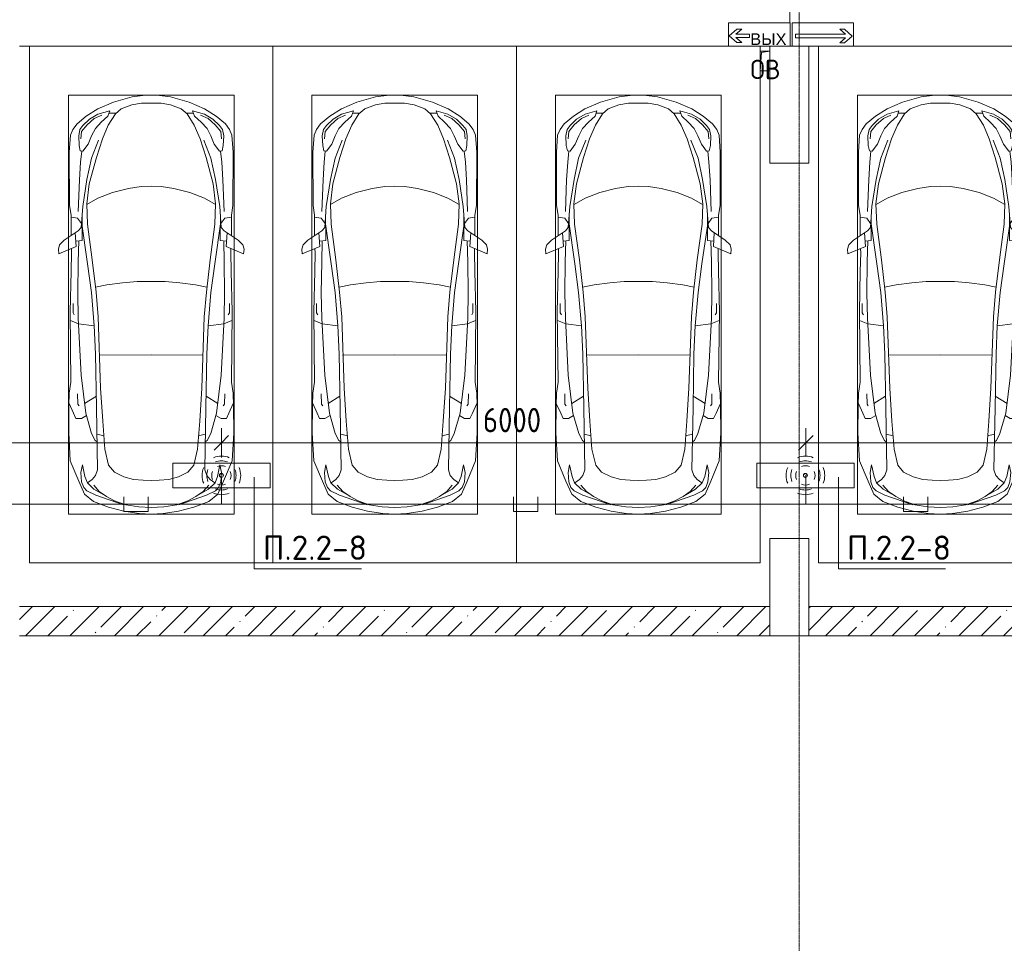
# Model space of a CAD drawing. Header units: millimetres. Extents: x -32229 to 288056, y -13689 to 125138.
# Tile 54 of 92: x 35435 to 45541, y 43745 to 53223. Entities that reach past the tile are written whole.
import ezdxf

# ---------------------------------------------------------------- set-up
doc = ezdxf.new("R2010")
doc.units = ezdxf.units.MM
doc.linetypes.add('ADSK_Линия сетки', pattern=[25, 20, -2.5, 0, -2.5])
for name, color, linetype, lineweight in [('A-ANNO-DIMS', 7, 'Continuous', 9), ('A-ANNO-DIMS-200', 7, 'Continuous', 9), ('A-ANNO-NOTE', 7, 'Continuous', 18), ('A-DETL-GENF', 7, 'Continuous', 18), ('A-DETL-THIN', 7, 'Continuous', 9), ('A-FLOR', 7, 'Continuous', 18), ('A-WALL', 7, 'Continuous', 18), ('A-WALL-PATT', 7, 'Continuous', 40), ('C-PRKG', 7, 'Continuous', 18), ('G-ANNO-TEXT', 7, 'Continuous', 9), ('M-EQPM', 7, 'Continuous', 18), ('S-COLS', 7, 'Continuous', 18), ('S-GRID', 7, 'Continuous', 9)]:
    doc.layers.add(name, color=color, linetype=linetype, lineweight=lineweight)
doc.layers.add('A-DETL', color=7, linetype='Continuous', lineweight=9, true_color=0x00a600)
doc.styles.add('Arial', font='arial.ttf', dxfattribs={"height": 120})
doc.styles.add('GOST Common', font='GOST_Common.ttf', dxfattribs={"height": 200})
doc.styles.add('GOST Common_3', font='GOST_Common.ttf', dxfattribs={"width": 0.9, "height": 250})
doc.styles.add('ISOCPEUR', font='isocpeur.ttf', dxfattribs={"height": 250})
doc.dimstyles.new('ГОСТ_2_5_мм2', dxfattribs={"dimscale": 304.8, "dimtxt": 251.428749, "dimasz": 0.492126, "dimexe": 0.492126, "dimexo": 0.656168, "dimgap": 0.098425, "dimtad": 1, "dimdec": 0, "dimdsep": 46, "dimtxsty": 'GOST Common_3', "dimblk1": 'OBLIQUE', "dimblk2": 'OBLIQUE', "dimsah": 1, "dimcen": 0.09, "dimazin": 2, "dimtfac": 1, "dimtdec": 4, "dimtix": 1, "dimtmove": 0, "dimatfit": 3, "dimfxl": 1, "dimtvp": 1, "dimtolj": 1, "dimtzin": 0, "dimarcsym": 2})
pattern_1 = [(45, (0, 0), (-228.0985, 228.0985), []), (45, (228.1, 0), (-228.0985, 228.0985), [403.225, -80.645, 6.706, -73.939])]

# ---------------------------------------------------------------- blocks, each defined once
blk = doc.blocks.new('АР_Машиноместо - 5300x2500_С-V39--02 ЭО')
at = {"layer": 'A-DETL-GENF', "color": 253, "lineweight": 13, "true_color": 0xaaaaaa}
for p, q in [((1165, -503), (1053, -518)), ((1250, -500), (1165, -503)), ((1250, -500), (1335, -503)), ((1335, -503), (1447, -518)), ((862, -572), (702, -640)), ((1053, -518), (862, -572)), ((1051, -599), (941, -642)), ((1149, -583), (1051, -599)), ((1250, -582), (1149, -583)), ((1250, -582), (1351, -583)), ((1351, -583), (1449, -599)), ((1447, -518), (1638, -572)), ((1449, -599), (1559, -642)), ((1638, -572), (1798, -640)), ((702, -640), (584, -715)), ((704, -696), (616, -746)), ((825, -661), (704, -696)), ((805, -716), (825, -661)), ((882, -692), (809, -809)), ((888, -686), (815, -687)), ((941, -642), (882, -692)), ((1559, -642), (1618, -692)), ((1612, -686), (1685, -687)), ((1618, -692), (1691, -809)), ((1695, -716), (1675, -661)), ((1675, -661), (1796, -696)), ((1796, -696), (1884, -746)), ((1798, -640), (1916, -715)), ((489, -796), (446, -853)), ((584, -715), (489, -796)), ((616, -746), (550, -812)), ((677, -844), (738, -778)), ((738, -778), (805, -716)), ((1762, -778), (1695, -716)), ((1823, -844), (1762, -778)), ((1884, -746), (1950, -812)), ((1916, -715), (2011, -796)), ((2011, -796), (2054, -853)), ((446, -853), (421, -911)), ((519, -852), (506, -920)), ((550, -812), (519, -852)), ((639, -920), (677, -844)), ((809, -809), (749, -950)), ((1691, -809), (1751, -950)), ((1861, -920), (1823, -844)), ((1950, -812), (1981, -852)), ((1981, -852), (1994, -920)), ((2054, -853), (2079, -911)), ((421, -911), (409, -1087)), ((506, -920), (510, -1019)), ((549, -1076), (603, -1005)), ((603, -1005), (639, -920)), ((749, -950), (687, -1141)), ((1751, -950), (1813, -1141)), ((1897, -1005), (1861, -920)), ((1951, -1076), (1897, -1005)), ((1994, -920), (1990, -1019)), ((2079, -911), (2091, -1087)), ((409, -1087), (411, -1634)), ((510, -1019), (522, -1074)), ((522, -1074), (549, -1076)), ((1978, -1074), (1951, -1076)), ((1990, -1019), (1978, -1074)), ((2091, -1087), (2089, -1634)), ((687, -1141), (615, -1410)), ((1813, -1141), (1885, -1410)), ((615, -1410), (589, -1616)), ((1885, -1410), (1911, -1616)), ((704, -1557), (853, -1499)), ((853, -1499), (1017, -1460)), ((1017, -1460), (1147, -1439)), ((1147, -1439), (1250, -1434)), ((1353, -1439), (1250, -1434)), ((1483, -1460), (1353, -1439)), ((1647, -1499), (1483, -1460)), ((1796, -1557), (1647, -1499)), ((589, -1616), (596, -1825)), ((590, -1624), (704, -1557)), ((1910, -1624), (1796, -1557)), ((1911, -1616), (1904, -1825)), ((411, -1634), (427, -1731)), ((547, -1643), (531, -1858)), ((1953, -1643), (1969, -1858)), ((2089, -1634), (2073, -1731)), ((427, -1731), (427, -1943)), ((495, -1765), (427, -1753)), ((534, -1817), (495, -1765)), ((597, -2231), (535, -1798)), ((541, -1994), (540, -1733)), ((1903, -2231), (1965, -1798)), ((1959, -1994), (1960, -1733)), ((1966, -1817), (2005, -1765)), ((2005, -1765), (2073, -1753)), ((2073, -1731), (2073, -1943)), ((501, -1894), (358, -1990)), ((480, -2053), (471, -1914)), ((531, -1858), (501, -1894)), ((596, -1825), (645, -2192)), ((1904, -1825), (1855, -2192)), ((1969, -1858), (1999, -1894)), ((1999, -1894), (2142, -1990)), ((2020, -2053), (2029, -1914)), ((358, -1990), (309, -2036)), ((541, -1994), (476, -1998)), ((506, -1996), (500, -2210)), ((1959, -1994), (2024, -1998)), ((1994, -1996), (2000, -2210)), ((2142, -1990), (2191, -2036)), ((309, -2036), (297, -2080)), ((297, -2080), (301, -2131)), ((301, -2131), (480, -2053)), ((428, -2308), (432, -2120)), ((432, -2120), (431, -2074)), ((2199, -2131), (2020, -2053)), ((2068, -2120), (2069, -2074)), ((2072, -2308), (2068, -2120)), ((2191, -2036), (2203, -2080)), ((2203, -2080), (2199, -2131)), ((500, -2210), (496, -2532)), ((645, -2192), (684, -2522)), ((1855, -2192), (1816, -2522)), ((2000, -2210), (2004, -2532)), ((418, -2723), (428, -2308)), ((637, -2526), (597, -2231)), ((1863, -2526), (1903, -2231)), ((2082, -2723), (2072, -2308)), ((684, -2522), (705, -2775)), ((1816, -2522), (1795, -2775)), ((496, -2532), (501, -2790)), ((637, -2526), (666, -2867)), ((1863, -2526), (1834, -2867)), ((2004, -2532), (1999, -2790)), ((426, -3447), (418, -2723)), ((448, -2639), (448, -2734)), ((2052, -2639), (2052, -2734)), ((2074, -3447), (2082, -2723)), ((505, -2847), (421, -2813)), ((448, -2734), (460, -2756)), ((501, -2790), (531, -3375)), ((705, -2775), (731, -3508)), ((1795, -2775), (1769, -3508)), ((1999, -2790), (1969, -3375)), ((1995, -2847), (2079, -2813)), ((2052, -2734), (2040, -2756)), ((666, -2867), (505, -2847)), ((666, -2865), (679, -3159)), ((1834, -2865), (1821, -3159)), ((1834, -2867), (1995, -2847)), ((679, -3159), (689, -3706)), ((1821, -3159), (1811, -3706)), ((531, -3375), (579, -3763)), ((1969, -3375), (1921, -3763)), ((409, -3560), (426, -3447)), ((731, -3508), (752, -3846)), ((1769, -3508), (1748, -3846)), ((2091, -3560), (2074, -3447)), ((406, -3688), (409, -3560)), ((495, -3566), (497, -3672)), ((687, -3589), (566, -3664)), ((1813, -3589), (1934, -3664)), ((2005, -3566), (2003, -3672)), ((2094, -3688), (2091, -3560)), ((403, -3968), (406, -3688)), ((408, -3667), (453, -3766)), ((497, -3672), (510, -3691)), ((689, -3706), (700, -4345)), ((1811, -3706), (1800, -4345)), ((2003, -3672), (1990, -3691)), ((2092, -3667), (2047, -3766)), ((2097, -3968), (2094, -3688)), ((453, -3766), (478, -3819)), ((478, -3819), (533, -3818)), ((533, -3818), (586, -3790)), ((579, -3763), (639, -3975)), ((1921, -3763), (1861, -3975)), ((1967, -3818), (1914, -3790)), ((2022, -3819), (1967, -3818)), ((2047, -3766), (2022, -3819)), ((752, -3846), (774, -4133)), ((1748, -3846), (1726, -4133)), ((420, -4254), (403, -3968)), ((639, -3975), (675, -4045)), ((1861, -3975), (1825, -4045)), ((2080, -4254), (2097, -3968)), ((675, -4045), (695, -4058)), ((774, -4133), (812, -4299)), ((1726, -4133), (1688, -4299)), ((1825, -4045), (1805, -4058)), ((507, -4463), (420, -4254)), ((544, -4295), (528, -4375)), ((569, -4413), (544, -4295)), ((812, -4299), (873, -4370)), ((1688, -4299), (1627, -4370)), ((1931, -4413), (1956, -4295)), ((1956, -4295), (1972, -4375)), ((1993, -4463), (2080, -4254)), ((528, -4375), (536, -4471)), ((595, -4479), (569, -4413)), ((645, -4445), (597, -4481)), ((680, -4406), (645, -4445)), ((700, -4345), (680, -4406)), ((873, -4370), (970, -4419)), ((970, -4419), (1070, -4447)), ((1530, -4419), (1430, -4447)), ((1627, -4370), (1530, -4419)), ((1800, -4345), (1820, -4406)), ((1820, -4406), (1855, -4445)), ((1855, -4445), (1903, -4481)), ((1905, -4479), (1931, -4413)), ((1972, -4375), (1964, -4471)), ((566, -4595), (507, -4463)), ((536, -4471), (558, -4526)), ((558, -4526), (591, -4560)), ((662, -4543), (595, -4479)), ((717, -4569), (660, -4505)), ((788, -4618), (662, -4543)), ((1070, -4447), (1167, -4453)), ((1167, -4453), (1250, -4454)), ((1333, -4453), (1250, -4454)), ((1430, -4447), (1333, -4453)), ((1712, -4618), (1838, -4543)), ((1783, -4569), (1840, -4505)), ((1838, -4543), (1905, -4479)), ((1942, -4526), (1909, -4560)), ((1934, -4595), (1993, -4463)), ((1964, -4471), (1942, -4526)), ((659, -4670), (566, -4595)), ((591, -4560), (681, -4606)), ((681, -4606), (967, -4704)), ((791, -4620), (717, -4569)), ((874, -4665), (791, -4620)), ((1819, -4606), (1533, -4704)), ((1626, -4665), (1709, -4620)), ((1709, -4620), (1783, -4569)), ((1909, -4560), (1819, -4606)), ((1841, -4670), (1934, -4595)), ((813, -4729), (659, -4670)), ((970, -4772), (813, -4729)), ((988, -4707), (874, -4665)), ((1122, -4726), (988, -4707)), ((1250, -4732), (1122, -4726)), ((1250, -4732), (1378, -4726)), ((1378, -4726), (1512, -4707)), ((1512, -4707), (1626, -4665)), ((1530, -4772), (1687, -4729)), ((1687, -4729), (1841, -4670)), ((1126, -4794), (970, -4772)), ((1250, -4800), (1126, -4794)), ((1250, -4800), (1374, -4794)), ((1374, -4794), (1530, -4772))]:
    blk.add_line(p, q, dxfattribs=at)
at = {"layer": 'A-DETL-GENF', "color": 254, "lineweight": 13, "true_color": 0xd4d4d4}
for p, q in [((592, -805), (535, -874)), ((665, -740), (592, -805)), ((743, -708), (665, -740)), ((1757, -708), (1835, -740)), ((1835, -740), (1908, -805)), ((1908, -805), (1965, -874)), ((535, -874), (528, -949)), ((1965, -874), (1972, -949)), ((710, -963), (637, -1146)), ((1790, -963), (1863, -1146)), ((537, -1076), (525, -1189)), ((1963, -1076), (1975, -1189)), ((525, -1189), (514, -1369)), ((637, -1146), (590, -1368)), ((1863, -1146), (1910, -1368)), ((1975, -1189), (1986, -1369)), ((514, -1369), (502, -1696)), ((590, -1368), (547, -1643)), ((1910, -1368), (1953, -1643)), ((1986, -1369), (1998, -1696)), ((956, -2427), (1105, -2414)), ((1105, -2414), (1250, -2413)), ((1395, -2414), (1250, -2413)), ((1544, -2427), (1395, -2414)), ((678, -2473), (795, -2446)), ((795, -2446), (956, -2427)), ((1705, -2446), (1544, -2427)), ((1822, -2473), (1705, -2446)), ((715, -3168), (1250, -3167)), ((1785, -3168), (1250, -3167)), ((695, -3980), (765, -3997)), ((1805, -3980), (1735, -3997))]:
    blk.add_line(p, q, dxfattribs=at)
at = {"layer": 'C-PRKG', "color": 253, "lineweight": 13, "true_color": 0xaaaaaa}
for p, q in [((2500, 0), (0, 0)), ((0, 0), (0, -5300)), ((2500, 0), (2500, -5300)), ((400, -500), (400, -4800)), ((400, -500), (2100, -500)), ((2100, -500), (2100, -4800)), ((400, -4800), (2100, -4800)), ((2500, -5300), (0, -5300))]:
    blk.add_line(p, q, dxfattribs=at)
blk = doc.blocks.new('АР_Машиноместо - 5300x2500_С-V40--02 ЭО')
at = {"layer": 'A-DETL-GENF', "color": 253, "lineweight": 13, "true_color": 0xaaaaaa}
for p, q in [((970, 4772), (813, 4729)), ((1126, 4794), (970, 4772)), ((1250, 4800), (1126, 4794)), ((1250, 4800), (1374, 4794)), ((1374, 4794), (1530, 4772)), ((1530, 4772), (1687, 4729)), ((659, 4670), (566, 4595)), ((813, 4729), (659, 4670)), ((681, 4606), (967, 4704)), ((874, 4665), (791, 4620)), ((988, 4707), (874, 4665)), ((1122, 4726), (988, 4707)), ((1250, 4732), (1122, 4726)), ((1250, 4732), (1378, 4726)), ((1378, 4726), (1512, 4707)), ((1512, 4707), (1626, 4665)), ((1819, 4606), (1533, 4704)), ((1626, 4665), (1709, 4620)), ((1687, 4729), (1841, 4670)), ((1841, 4670), (1934, 4595)), ((566, 4595), (507, 4463)), ((558, 4526), (591, 4560)), ((591, 4560), (681, 4606)), ((717, 4569), (660, 4505)), ((788, 4618), (662, 4543)), ((791, 4620), (717, 4569)), ((1709, 4620), (1783, 4569)), ((1712, 4618), (1838, 4543)), ((1783, 4569), (1840, 4505)), ((1909, 4560), (1819, 4606)), ((1942, 4526), (1909, 4560)), ((1934, 4595), (1993, 4463)), ((507, 4463), (420, 4254)), ((528, 4375), (536, 4471)), ((536, 4471), (558, 4526)), ((595, 4479), (569, 4413)), ((662, 4543), (595, 4479)), ((645, 4445), (597, 4481)), ((970, 4419), (1070, 4447)), ((1070, 4447), (1167, 4453)), ((1167, 4453), (1250, 4454)), ((1333, 4453), (1250, 4454)), ((1430, 4447), (1333, 4453)), ((1530, 4419), (1430, 4447)), ((1838, 4543), (1905, 4479)), ((1855, 4445), (1903, 4481)), ((1905, 4479), (1931, 4413)), ((1964, 4471), (1942, 4526)), ((1972, 4375), (1964, 4471)), ((1993, 4463), (2080, 4254)), ((544, 4295), (528, 4375)), ((569, 4413), (544, 4295)), ((680, 4406), (645, 4445)), ((700, 4345), (680, 4406)), ((689, 3706), (700, 4345)), ((812, 4299), (873, 4370)), ((873, 4370), (970, 4419)), ((1627, 4370), (1530, 4419)), ((1688, 4299), (1627, 4370)), ((1800, 4345), (1820, 4406)), ((1811, 3706), (1800, 4345)), ((1820, 4406), (1855, 4445)), ((1931, 4413), (1956, 4295)), ((1956, 4295), (1972, 4375)), ((420, 4254), (403, 3968)), ((774, 4133), (812, 4299)), ((1726, 4133), (1688, 4299)), ((2080, 4254), (2097, 3968)), ((639, 3975), (675, 4045)), ((675, 4045), (695, 4058)), ((752, 3846), (774, 4133)), ((1748, 3846), (1726, 4133)), ((1825, 4045), (1805, 4058)), ((1861, 3975), (1825, 4045)), ((403, 3968), (406, 3688)), ((579, 3763), (639, 3975)), ((1921, 3763), (1861, 3975)), ((2097, 3968), (2094, 3688)), ((731, 3508), (752, 3846)), ((1769, 3508), (1748, 3846)), ((408, 3667), (453, 3766)), ((453, 3766), (478, 3819)), ((478, 3819), (533, 3818)), ((531, 3375), (579, 3763)), ((533, 3818), (586, 3790)), ((1967, 3818), (1914, 3790)), ((1969, 3375), (1921, 3763)), ((2022, 3819), (1967, 3818)), ((2047, 3766), (2022, 3819)), ((2092, 3667), (2047, 3766)), ((406, 3688), (409, 3560)), ((495, 3566), (497, 3672)), ((497, 3672), (510, 3691)), ((687, 3589), (566, 3664)), ((679, 3159), (689, 3706)), ((1821, 3159), (1811, 3706)), ((1813, 3589), (1934, 3664)), ((2003, 3672), (1990, 3691)), ((2005, 3566), (2003, 3672)), ((2094, 3688), (2091, 3560)), ((409, 3560), (426, 3447)), ((2091, 3560), (2074, 3447)), ((426, 3447), (418, 2723)), ((705, 2775), (731, 3508)), ((1795, 2775), (1769, 3508)), ((2074, 3447), (2082, 2723)), ((501, 2790), (531, 3375)), ((1999, 2790), (1969, 3375)), ((666, 2865), (679, 3159)), ((1834, 2865), (1821, 3159)), ((505, 2847), (421, 2813)), ((666, 2867), (505, 2847)), ((637, 2526), (666, 2867)), ((1834, 2867), (1995, 2847)), ((1863, 2526), (1834, 2867)), ((1995, 2847), (2079, 2813)), ((448, 2734), (460, 2756)), ((448, 2639), (448, 2734)), ((496, 2532), (501, 2790)), ((684, 2522), (705, 2775)), ((1816, 2522), (1795, 2775)), ((2004, 2532), (1999, 2790)), ((2052, 2734), (2040, 2756)), ((2052, 2639), (2052, 2734)), ((418, 2723), (428, 2308)), ((2082, 2723), (2072, 2308)), ((500, 2210), (496, 2532)), ((637, 2526), (597, 2231)), ((1863, 2526), (1903, 2231)), ((2000, 2210), (2004, 2532)), ((645, 2192), (684, 2522)), ((1855, 2192), (1816, 2522)), ((428, 2308), (432, 2120)), ((597, 2231), (535, 1798)), ((1903, 2231), (1965, 1798)), ((2072, 2308), (2068, 2120)), ((297, 2080), (301, 2131)), ((301, 2131), (480, 2053)), ((506, 1996), (500, 2210)), ((596, 1825), (645, 2192)), ((1904, 1825), (1855, 2192)), ((1994, 1996), (2000, 2210)), ((2199, 2131), (2020, 2053)), ((2203, 2080), (2199, 2131)), ((309, 2036), (297, 2080)), ((358, 1990), (309, 2036)), ((432, 2120), (431, 2074)), ((480, 2053), (471, 1914)), ((2020, 2053), (2029, 1914)), ((2068, 2120), (2069, 2074)), ((2142, 1990), (2191, 2036)), ((2191, 2036), (2203, 2080)), ((501, 1894), (358, 1990)), ((427, 1731), (427, 1943)), ((541, 1994), (476, 1998)), ((541, 1994), (540, 1733)), ((1959, 1994), (2024, 1998)), ((1959, 1994), (1960, 1733)), ((1999, 1894), (2142, 1990)), ((2073, 1731), (2073, 1943)), ((531, 1858), (501, 1894)), ((547, 1643), (531, 1858)), ((589, 1616), (596, 1825)), ((1911, 1616), (1904, 1825)), ((1953, 1643), (1969, 1858)), ((1969, 1858), (1999, 1894)), ((411, 1634), (427, 1731)), ((495, 1765), (427, 1753)), ((534, 1817), (495, 1765)), ((1966, 1817), (2005, 1765)), ((2005, 1765), (2073, 1753)), ((2089, 1634), (2073, 1731)), ((409, 1087), (411, 1634)), ((590, 1624), (704, 1557)), ((1910, 1624), (1796, 1557)), ((2091, 1087), (2089, 1634)), ((615, 1410), (589, 1616)), ((704, 1557), (853, 1499)), ((1796, 1557), (1647, 1499)), ((1885, 1410), (1911, 1616)), ((853, 1499), (1017, 1460)), ((1017, 1460), (1147, 1439)), ((1147, 1439), (1250, 1434)), ((1353, 1439), (1250, 1434)), ((1483, 1460), (1353, 1439)), ((1647, 1499), (1483, 1460)), ((687, 1141), (615, 1410)), ((1813, 1141), (1885, 1410)), ((749, 950), (687, 1141)), ((1751, 950), (1813, 1141)), ((421, 911), (409, 1087)), ((506, 920), (510, 1019)), ((510, 1019), (522, 1074)), ((522, 1074), (549, 1076)), ((549, 1076), (603, 1005)), ((1951, 1076), (1897, 1005)), ((1978, 1074), (1951, 1076)), ((1990, 1019), (1978, 1074)), ((1994, 920), (1990, 1019)), ((2079, 911), (2091, 1087)), ((446, 853), (421, 911)), ((519, 852), (506, 920)), ((603, 1005), (639, 920)), ((639, 920), (677, 844)), ((809, 809), (749, 950)), ((1691, 809), (1751, 950)), ((1861, 920), (1823, 844)), ((1897, 1005), (1861, 920)), ((1981, 852), (1994, 920)), ((2054, 853), (2079, 911)), ((489, 796), (446, 853)), ((550, 812), (519, 852)), ((616, 746), (550, 812)), ((677, 844), (738, 778)), ((882, 692), (809, 809)), ((1618, 692), (1691, 809)), ((1823, 844), (1762, 778)), ((1884, 746), (1950, 812)), ((1950, 812), (1981, 852)), ((2011, 796), (2054, 853)), ((584, 715), (489, 796)), ((702, 640), (584, 715)), ((704, 696), (616, 746)), ((738, 778), (805, 716)), ((805, 716), (825, 661)), ((1695, 716), (1675, 661)), ((1762, 778), (1695, 716)), ((1796, 696), (1884, 746)), ((1798, 640), (1916, 715)), ((1916, 715), (2011, 796)), ((862, 572), (702, 640)), ((825, 661), (704, 696)), ((888, 686), (815, 687)), ((941, 642), (882, 692)), ((1051, 599), (941, 642)), ((1449, 599), (1559, 642)), ((1559, 642), (1618, 692)), ((1612, 686), (1685, 687)), ((1638, 572), (1798, 640)), ((1675, 661), (1796, 696)), ((1053, 518), (862, 572)), ((1149, 583), (1051, 599)), ((1165, 503), (1053, 518)), ((1250, 582), (1149, 583)), ((1250, 582), (1351, 583)), ((1335, 503), (1447, 518)), ((1351, 583), (1449, 599)), ((1447, 518), (1638, 572)), ((1250, 500), (1165, 503)), ((1250, 500), (1335, 503))]:
    blk.add_line(p, q, dxfattribs=at)
at = {"layer": 'A-DETL-GENF', "color": 254, "lineweight": 13, "true_color": 0xd4d4d4}
for p, q in [((695, 3980), (765, 3997)), ((1805, 3980), (1735, 3997)), ((715, 3168), (1250, 3167)), ((1785, 3168), (1250, 3167)), ((678, 2473), (795, 2446)), ((795, 2446), (956, 2427)), ((956, 2427), (1105, 2414)), ((1544, 2427), (1395, 2414)), ((1705, 2446), (1544, 2427)), ((1822, 2473), (1705, 2446)), ((1105, 2414), (1250, 2413)), ((1395, 2414), (1250, 2413)), ((514, 1369), (502, 1696)), ((590, 1368), (547, 1643)), ((1910, 1368), (1953, 1643)), ((1986, 1369), (1998, 1696)), ((525, 1189), (514, 1369)), ((637, 1146), (590, 1368)), ((1863, 1146), (1910, 1368)), ((1975, 1189), (1986, 1369)), ((537, 1076), (525, 1189)), ((710, 963), (637, 1146)), ((1790, 963), (1863, 1146)), ((1963, 1076), (1975, 1189)), ((535, 874), (528, 949)), ((1965, 874), (1972, 949)), ((592, 805), (535, 874)), ((1908, 805), (1965, 874)), ((665, 740), (592, 805)), ((743, 708), (665, 740)), ((1757, 708), (1835, 740)), ((1835, 740), (1908, 805))]:
    blk.add_line(p, q, dxfattribs=at)
at = {"layer": 'C-PRKG', "color": 253, "lineweight": 13, "true_color": 0xaaaaaa}
for p, q in [((2500, 5300), (0, 5300)), ((0, 0), (0, 5300)), ((2500, 0), (2500, 5300)), ((400, 4800), (2100, 4800)), ((400, 500), (400, 4800)), ((2100, 500), (2100, 4800)), ((400, 500), (2100, 500)), ((2500, 0), (0, 0))]:
    blk.add_line(p, q, dxfattribs=at)
blk = doc.blocks.new('АР_Машиноместо - 5300x2500_С-V69--02 ЭО')
at = {"layer": 'A-DETL-GENF', "color": 253, "lineweight": 13, "true_color": 0xaaaaaa}
for p, q in [((970, 4772), (813, 4729)), ((1126, 4794), (970, 4772)), ((1250, 4800), (1126, 4794)), ((1250, 4800), (1374, 4794)), ((1374, 4794), (1530, 4772)), ((1530, 4772), (1687, 4729)), ((659, 4670), (566, 4595)), ((813, 4729), (659, 4670)), ((681, 4606), (967, 4704)), ((874, 4665), (791, 4620)), ((988, 4707), (874, 4665)), ((1122, 4726), (988, 4707)), ((1250, 4732), (1122, 4726)), ((1250, 4732), (1378, 4726)), ((1378, 4726), (1512, 4707)), ((1512, 4707), (1626, 4665)), ((1819, 4606), (1533, 4704)), ((1626, 4665), (1709, 4620)), ((1687, 4729), (1841, 4670)), ((1841, 4670), (1934, 4595)), ((566, 4595), (507, 4463)), ((558, 4526), (591, 4560)), ((591, 4560), (681, 4606)), ((717, 4569), (660, 4505)), ((788, 4618), (662, 4543)), ((791, 4620), (717, 4569)), ((1709, 4620), (1783, 4569)), ((1712, 4618), (1838, 4543)), ((1783, 4569), (1840, 4505)), ((1909, 4560), (1819, 4606)), ((1942, 4526), (1909, 4560)), ((1934, 4595), (1993, 4463)), ((507, 4463), (420, 4254)), ((528, 4375), (536, 4471)), ((536, 4471), (558, 4526)), ((595, 4479), (569, 4413)), ((662, 4543), (595, 4479)), ((645, 4445), (597, 4481)), ((970, 4419), (1070, 4447)), ((1070, 4447), (1167, 4453)), ((1167, 4453), (1250, 4454)), ((1333, 4453), (1250, 4454)), ((1430, 4447), (1333, 4453)), ((1530, 4419), (1430, 4447)), ((1838, 4543), (1905, 4479)), ((1855, 4445), (1903, 4481)), ((1905, 4479), (1931, 4413)), ((1964, 4471), (1942, 4526)), ((1972, 4375), (1964, 4471)), ((1993, 4463), (2080, 4254)), ((544, 4295), (528, 4375)), ((569, 4413), (544, 4295)), ((680, 4406), (645, 4445)), ((700, 4345), (680, 4406)), ((689, 3706), (700, 4345)), ((812, 4299), (873, 4370)), ((873, 4370), (970, 4419)), ((1627, 4370), (1530, 4419)), ((1688, 4299), (1627, 4370)), ((1800, 4345), (1820, 4406)), ((1811, 3706), (1800, 4345)), ((1820, 4406), (1855, 4445)), ((1931, 4413), (1956, 4295)), ((1956, 4295), (1972, 4375)), ((420, 4254), (403, 3968)), ((774, 4133), (812, 4299)), ((1726, 4133), (1688, 4299)), ((2080, 4254), (2097, 3968)), ((639, 3975), (675, 4045)), ((675, 4045), (695, 4058)), ((752, 3846), (774, 4133)), ((1748, 3846), (1726, 4133)), ((1825, 4045), (1805, 4058)), ((1861, 3975), (1825, 4045)), ((403, 3968), (406, 3688)), ((579, 3763), (639, 3975)), ((1921, 3763), (1861, 3975)), ((2097, 3968), (2094, 3688)), ((731, 3508), (752, 3846)), ((1769, 3508), (1748, 3846)), ((408, 3667), (453, 3766)), ((453, 3766), (478, 3819)), ((478, 3819), (533, 3818)), ((531, 3375), (579, 3763)), ((533, 3818), (586, 3790)), ((1967, 3818), (1914, 3790)), ((1969, 3375), (1921, 3763)), ((2022, 3819), (1967, 3818)), ((2047, 3766), (2022, 3819)), ((2092, 3667), (2047, 3766)), ((406, 3688), (409, 3560)), ((495, 3566), (497, 3672)), ((497, 3672), (510, 3691)), ((687, 3589), (566, 3664)), ((679, 3159), (689, 3706)), ((1821, 3159), (1811, 3706)), ((1813, 3589), (1934, 3664)), ((2003, 3672), (1990, 3691)), ((2005, 3566), (2003, 3672)), ((2094, 3688), (2091, 3560)), ((409, 3560), (426, 3447)), ((2091, 3560), (2074, 3447)), ((426, 3447), (418, 2723)), ((705, 2775), (731, 3508)), ((1795, 2775), (1769, 3508)), ((2074, 3447), (2082, 2723)), ((501, 2790), (531, 3375)), ((1999, 2790), (1969, 3375)), ((666, 2865), (679, 3159)), ((1834, 2865), (1821, 3159)), ((505, 2847), (421, 2813)), ((666, 2867), (505, 2847)), ((637, 2526), (666, 2867)), ((1834, 2867), (1995, 2847)), ((1863, 2526), (1834, 2867)), ((1995, 2847), (2079, 2813)), ((448, 2734), (460, 2756)), ((448, 2639), (448, 2734)), ((496, 2532), (501, 2790)), ((684, 2522), (705, 2775)), ((1816, 2522), (1795, 2775)), ((2004, 2532), (1999, 2790)), ((2052, 2734), (2040, 2756)), ((2052, 2639), (2052, 2734)), ((418, 2723), (428, 2308)), ((2082, 2723), (2072, 2308)), ((500, 2210), (496, 2532)), ((637, 2526), (597, 2231)), ((1863, 2526), (1903, 2231)), ((2000, 2210), (2004, 2532)), ((645, 2192), (684, 2522)), ((1855, 2192), (1816, 2522)), ((428, 2308), (432, 2120)), ((597, 2231), (535, 1798)), ((1903, 2231), (1965, 1798)), ((2072, 2308), (2068, 2120)), ((297, 2080), (301, 2131)), ((301, 2131), (480, 2053)), ((506, 1996), (500, 2210)), ((596, 1825), (645, 2192)), ((1904, 1825), (1855, 2192)), ((1994, 1996), (2000, 2210)), ((2199, 2131), (2020, 2053)), ((2203, 2080), (2199, 2131)), ((309, 2036), (297, 2080)), ((358, 1990), (309, 2036)), ((432, 2120), (431, 2074)), ((480, 2053), (471, 1914)), ((2020, 2053), (2029, 1914)), ((2068, 2120), (2069, 2074)), ((2142, 1990), (2191, 2036)), ((2191, 2036), (2203, 2080)), ((501, 1894), (358, 1990)), ((427, 1731), (427, 1943)), ((541, 1994), (476, 1998)), ((541, 1994), (540, 1733)), ((1959, 1994), (2024, 1998)), ((1959, 1994), (1960, 1733)), ((1999, 1894), (2142, 1990)), ((2073, 1731), (2073, 1943)), ((531, 1858), (501, 1894)), ((547, 1643), (531, 1858)), ((589, 1616), (596, 1825)), ((1911, 1616), (1904, 1825)), ((1953, 1643), (1969, 1858)), ((1969, 1858), (1999, 1894)), ((411, 1634), (427, 1731)), ((495, 1765), (427, 1753)), ((534, 1817), (495, 1765)), ((1966, 1817), (2005, 1765)), ((2005, 1765), (2073, 1753)), ((2089, 1634), (2073, 1731)), ((409, 1087), (411, 1634)), ((590, 1624), (704, 1557)), ((1910, 1624), (1796, 1557)), ((2091, 1087), (2089, 1634)), ((615, 1410), (589, 1616)), ((704, 1557), (853, 1499)), ((1796, 1557), (1647, 1499)), ((1885, 1410), (1911, 1616)), ((853, 1499), (1017, 1460)), ((1017, 1460), (1147, 1439)), ((1147, 1439), (1250, 1434)), ((1353, 1439), (1250, 1434)), ((1483, 1460), (1353, 1439)), ((1647, 1499), (1483, 1460)), ((687, 1141), (615, 1410)), ((1813, 1141), (1885, 1410)), ((749, 950), (687, 1141)), ((1751, 950), (1813, 1141)), ((421, 911), (409, 1087)), ((506, 920), (510, 1019)), ((510, 1019), (522, 1074)), ((522, 1074), (549, 1076)), ((549, 1076), (603, 1005)), ((1951, 1076), (1897, 1005)), ((1978, 1074), (1951, 1076)), ((1990, 1019), (1978, 1074)), ((1994, 920), (1990, 1019)), ((2079, 911), (2091, 1087)), ((446, 853), (421, 911)), ((519, 852), (506, 920)), ((603, 1005), (639, 920)), ((639, 920), (677, 844)), ((809, 809), (749, 950)), ((1691, 809), (1751, 950)), ((1861, 920), (1823, 844)), ((1897, 1005), (1861, 920)), ((1981, 852), (1994, 920)), ((2054, 853), (2079, 911)), ((489, 796), (446, 853)), ((550, 812), (519, 852)), ((616, 746), (550, 812)), ((677, 844), (738, 778)), ((882, 692), (809, 809)), ((1618, 692), (1691, 809)), ((1823, 844), (1762, 778)), ((1884, 746), (1950, 812)), ((1950, 812), (1981, 852)), ((2011, 796), (2054, 853)), ((584, 715), (489, 796)), ((702, 640), (584, 715)), ((704, 696), (616, 746)), ((738, 778), (805, 716)), ((805, 716), (825, 661)), ((1695, 716), (1675, 661)), ((1762, 778), (1695, 716)), ((1796, 696), (1884, 746)), ((1798, 640), (1916, 715)), ((1916, 715), (2011, 796)), ((862, 572), (702, 640)), ((825, 661), (704, 696)), ((888, 686), (815, 687)), ((941, 642), (882, 692)), ((1051, 599), (941, 642)), ((1449, 599), (1559, 642)), ((1559, 642), (1618, 692)), ((1612, 686), (1685, 687)), ((1638, 572), (1798, 640)), ((1675, 661), (1796, 696)), ((1053, 518), (862, 572)), ((1149, 583), (1051, 599)), ((1165, 503), (1053, 518)), ((1250, 582), (1149, 583)), ((1250, 582), (1351, 583)), ((1335, 503), (1447, 518)), ((1351, 583), (1449, 599)), ((1447, 518), (1638, 572)), ((1250, 500), (1165, 503)), ((1250, 500), (1335, 503))]:
    blk.add_line(p, q, dxfattribs=at)
at = {"layer": 'A-DETL-GENF', "color": 254, "lineweight": 13, "true_color": 0xd4d4d4}
for p, q in [((695, 3980), (765, 3997)), ((1805, 3980), (1735, 3997)), ((715, 3168), (1250, 3167)), ((1785, 3168), (1250, 3167)), ((678, 2473), (795, 2446)), ((795, 2446), (956, 2427)), ((956, 2427), (1105, 2414)), ((1544, 2427), (1395, 2414)), ((1705, 2446), (1544, 2427)), ((1822, 2473), (1705, 2446)), ((1105, 2414), (1250, 2413)), ((1395, 2414), (1250, 2413)), ((514, 1369), (502, 1696)), ((590, 1368), (547, 1643)), ((1910, 1368), (1953, 1643)), ((1986, 1369), (1998, 1696)), ((525, 1189), (514, 1369)), ((637, 1146), (590, 1368)), ((1863, 1146), (1910, 1368)), ((1975, 1189), (1986, 1369)), ((537, 1076), (525, 1189)), ((710, 963), (637, 1146)), ((1790, 963), (1863, 1146)), ((1963, 1076), (1975, 1189)), ((535, 874), (528, 949)), ((1965, 874), (1972, 949)), ((592, 805), (535, 874)), ((1908, 805), (1965, 874)), ((665, 740), (592, 805)), ((743, 708), (665, 740)), ((1757, 708), (1835, 740)), ((1835, 740), (1908, 805))]:
    blk.add_line(p, q, dxfattribs=at)
at = {"layer": 'C-PRKG', "color": 253, "lineweight": 13, "true_color": 0xaaaaaa}
for p, q in [((2500, 5300), (0, 5300)), ((0, 250), (0, 5300)), ((2500, 0), (2500, 5300)), ((400, 4800), (2100, 4800)), ((400, 500), (400, 4800)), ((2100, 500), (2100, 4800)), ((400, 500), (2100, 500)), ((0, 0), (0, 50)), ((2500, 0), (0, 0))]:
    blk.add_line(p, q, dxfattribs=at)
blk = doc.blocks.new('АР_Канал вертикальный прямоугольный - ОВ-4138197--02 ЭО')
at = {"layer": 'M-EQPM', "lineweight": 13, "true_color": 0xe2e2e2}
blk.add_hatch(color=254, dxfattribs=at).paths.add_polyline_path([(-50, -100), (-35, 85), (50, 100), (-50, 100)])
at = {"layer": 'M-EQPM', "color": 253, "lineweight": 13, "true_color": 0xaaaaaa}
for p, q in [((50, 100), (-50, 100)), ((-50, 100), (-50, -100)), ((50, 100), (-50, 100)), ((-50, 100), (-50, -100)), ((-50, -100), (-50, 100)), ((-50, 100), (50, 100)), ((-50, -100), (-35, 85)), ((-50, -100), (-35, 85)), ((-35, 85), (50, 100)), ((-35, 85), (50, 100)), ((50, -100), (50, 100)), ((50, 100), (50, -100)), ((-50, -100), (50, -100)), ((50, -100), (-50, -100))]:
    blk.add_line(p, q, dxfattribs=at)
blk = doc.blocks.new('Наметкина 10_РД_АР_П_rvt-1--02 ЭО')
at = {"layer": 'A-WALL-PATT', "lineweight": 5, "true_color": 0xaaaaaa}
h = blk.add_hatch(dxfattribs=at)
h.set_pattern_fill('FP_3', color=253, style=0, pattern_type=2)
h.set_pattern_definition(pattern_1)
h.paths.add_polyline_path([(35435, 46900), (43135, 46900), (43135, 47200), (35435, 47200)])
h = blk.add_hatch(dxfattribs=at)
h.set_pattern_fill('FP_3', color=253, style=0, pattern_type=2)
h.set_pattern_definition(pattern_1)
h.paths.add_polyline_path([(43535, 46900), (51405, 46900), (51405, 47200), (43535, 47200)])
at = {"layer": 'A-FLOR', "color": 253, "lineweight": 13, "true_color": 0xaaaaaa}
for p, q in [((43135, 52950), (35435, 52950)), ((43135, 52950), (35435, 52950)), ((46785, 52950), (43535, 52950)), ((46785, 52950), (43535, 52950))]:
    blk.add_line(p, q, dxfattribs=at)
at = {"layer": 'A-WALL', "color": 253, "lineweight": 13, "true_color": 0xaaaaaa}
for p, q in [((43135, 47200), (35435, 47200)), ((43135, 46900), (43135, 47200)), ((51405, 47200), (43535, 47200)), ((43535, 47200), (43535, 46900)), ((35435, 46900), (43135, 46900)), ((43535, 46900), (51405, 46900))]:
    blk.add_line(p, q, dxfattribs=at)
at = {"layer": 'S-COLS', "color": 253, "lineweight": 15, "true_color": 0xaaaaaa}
for p, q in [((43535, 52950), (43135, 52950)), ((43135, 52950), (43135, 52900)), ((43535, 51750), (43535, 52950)), ((43135, 52700), (43135, 51750)), ((43135, 51750), (43535, 51750)), ((43535, 47900), (43135, 47900)), ((43135, 47900), (43135, 46900)), ((43535, 46900), (43535, 47900)), ((43135, 46900), (43535, 46900))]:
    blk.add_line(p, q, dxfattribs=at)
at = {"layer": 'C-PRKG', "color": 253, "lineweight": 13, "true_color": 0xaaaaaa}
for p in [(35535, 52950), (43635, 52950)]:
    blk.add_blockref('АР_Машиноместо - 5300x2500_С-V39--02 ЭО', p, dxfattribs=at)
at = {"layer": 'C-PRKG', "color": 253, "lineweight": 13, "true_color": 0xaaaaaa, "rotation": 180}
for name, p in [('АР_Машиноместо - 5300x2500_С-V40--02 ЭО', (40535, 52950)), ('АР_Машиноместо - 5300x2500_С-V69--02 ЭО', (43035, 52950))]:
    blk.add_blockref(name, p, dxfattribs=at)
at = {"layer": 'M-EQPM', "color": 253, "lineweight": 13, "true_color": 0xaaaaaa}
blk.add_blockref('АР_Канал вертикальный прямоугольный - ОВ-4138197--02 ЭО', (43085, 52800), dxfattribs=at)
at = {"layer": 'A-ANNO-NOTE', "color": 253, "lineweight": 5, "true_color": 0xaaaaaa, "insert": (43088, 52713), "char_height": 200, "width": 344, "attachment_point": 5, "line_spacing_factor": 1.022766, "style": 'GOST Common'}
blk.add_mtext('\\pt2540,5080,7620,10160,12700,15240,17780,20320,22860,25400,27940,30480,33020,35560,38100,40640,43180,45720,48260,50800,53340,55880,58420,60960,63500,66040,68580,71120,73660,76200,78740,81280;ОВ', dxfattribs=at)
blk = doc.blocks.new('DIMBLOCK107--02 ЭО')
at = {"layer": 'A-ANNO-DIMS-200'}
for p, q in [((31505, 48751), (31505, 49032)), ((37505, 48731), (37505, 49032)), ((31505, 48882), (31580, 48957)), ((37505, 48882), (37580, 48957)), ((31505, 48882), (31430, 48807)), ((31505, 48882), (37505, 48882)), ((31505, 48882), (31505, 48751)), ((37505, 48882), (37430, 48807)), ((37505, 48882), (37505, 48731))]:
    blk.add_line(p, q, dxfattribs=at)
at = {"layer": 'A-ANNO-DIMS-200', "color": 0, "insert": (34190, 49239), "char_height": 250, "width": 756.84, "attachment_point": 1, "line_spacing_factor": 1.022761, "style": 'GOST Common_3'}
blk.add_mtext('6000', dxfattribs=at)
blk = doc.blocks.new('_Oblique')
at = {"color": 0, "linetype": 'ByBlock', "lineweight": -2}
blk.add_line((-0.5, -0.5), (0.5, 0.5), dxfattribs=at)
blk = doc.blocks.new('DIMBLOCK108--02 ЭО')
at = {"layer": 'A-ANNO-DIMS-200'}
for p, q in [((37505, 48731), (37505, 49032)), ((43505, 48751), (43505, 49032)), ((37505, 48882), (37580, 48957)), ((43505, 48882), (43580, 48957)), ((37505, 48882), (37430, 48807)), ((37505, 48882), (43505, 48882)), ((37505, 48882), (37505, 48731)), ((43505, 48882), (43430, 48807)), ((43505, 48882), (43505, 48751))]:
    blk.add_line(p, q, dxfattribs=at)
at = {"layer": 'A-ANNO-DIMS-200', "color": 0, "insert": (40190, 49239), "char_height": 250, "width": 756.84, "attachment_point": 1, "line_spacing_factor": 1.022761, "style": 'GOST Common_3'}
blk.add_mtext('6000', dxfattribs=at)
blk = doc.blocks.new('DIMBLOCK109--02 ЭО')
at = {"layer": 'A-ANNO-DIMS-200'}
for p, q in [((43505, 48751), (43505, 49032)), ((49505, 48747), (49505, 49032)), ((43505, 48882), (43580, 48957)), ((49505, 48882), (49580, 48957)), ((43505, 48882), (43430, 48807)), ((43505, 48882), (49505, 48882)), ((43505, 48882), (43505, 48751)), ((49505, 48882), (49430, 48807)), ((49505, 48882), (49505, 48747))]:
    blk.add_line(p, q, dxfattribs=at)
at = {"layer": 'A-ANNO-DIMS-200', "color": 0, "insert": (46190, 49239), "char_height": 250, "width": 756.84, "attachment_point": 1, "line_spacing_factor": 1.022761, "style": 'GOST Common_3'}
blk.add_mtext('6000', dxfattribs=at)

msp = doc.modelspace()

# ---------------------------------------------------------------- linework, layer by layer
at = {"layer": 'A-ANNO-NOTE', "color": 1, "lineweight": 9, "true_color": 0xff0000}
for p, q in [((42710.1, 53191.7), (43342.3, 53191.7)), ((42710.1, 52951.7), (42710.1, 53191.7)), ((42710.7, 52952.1), (42710.7, 53191.7)), ((42710.7, 53191.7), (43341.9, 53191.7)), ((43341.9, 53191.7), (43341.9, 52952.1)), ((43342.3, 53191.7), (43342.3, 52951.7)), ((43362, 53191.4), (43994.2, 53191.4)), ((43362, 52951.4), (43362, 53191.4)), ((43362.6, 52951.7), (43362.6, 53191.4)), ((43362.6, 53191.4), (43993.7, 53191.4)), ((43993.7, 53191.4), (43993.7, 52951.7)), ((43994.2, 53191.4), (43994.2, 52951.4)), ((42717.2, 53057), (42795.7, 53125.9)), ((42795.7, 52988.2), (42717.2, 53057)), ((42845.4, 53125.9), (42785.8, 53074.3)), ((42785.8, 53074.3), (42925.9, 53074.3)), ((42795.7, 53125.9), (42845.4, 53125.9)), ((42925.9, 53074.3), (42925.9, 53039.8)), ((43396.4, 53038.6), (43396.4, 53073.2)), ((43396.4, 53073.2), (43911.7, 53073.2)), ((43911.7, 53073.2), (43852.1, 53124.7)), ((43852.1, 53124.7), (43901.8, 53124.7)), ((43901.8, 53124.7), (43980.4, 53055.9)), ((43980.4, 53055.9), (43901.8, 52987.1)), ((42925.9, 53039.8), (42785.8, 53039.8)), ((42785.8, 53039.8), (42845.4, 52988.2)), ((42845.4, 52988.2), (42795.7, 52988.2)), ((43911.7, 53038.6), (43396.4, 53038.6)), ((43852.1, 52987.1), (43911.7, 53038.6)), ((43901.8, 52987.1), (43852.1, 52987.1)), ((43342.3, 52951.7), (42710.1, 52951.7)), ((42710.7, 52952.1), (43341.9, 52952.1)), ((43994.2, 52951.4), (43362, 52951.4)), ((43362.6, 52951.7), (43993.7, 52951.7))]:
    msp.add_line(p, q, dxfattribs=at)
at = {"layer": 'A-ANNO-NOTE', "color": 5, "lineweight": 9, "true_color": 0x0000ff}
for p, q in [((37005.4, 48673.3), (38005.4, 48673.3)), ((37005.4, 48420.6), (37005.4, 48673.3)), ((38005.4, 48673.3), (38005.4, 48420.6)), ((42999.4, 48673.3), (43999.4, 48673.3)), ((42999.4, 48420.6), (42999.4, 48673.3)), ((43999.4, 48673.3), (43999.4, 48420.6)), ((38005.4, 48420.6), (37005.4, 48420.6)), ((43999.4, 48420.6), (42999.4, 48420.6))]:
    msp.add_line(p, q, dxfattribs=at)
for centre in [(37504.5, 48546.8), (37505.4, 48547.7), (37505.4, 48545.9), (37506.3, 48546.8), (43498.5, 48546.8), (43499.4, 48547.7), (43499.4, 48545.9), (43500.3, 48546.8)]:
    msp.add_circle(centre, 20, dxfattribs=at)
for centre, radius, start, end in [((37505.4, 48545.9), 199.6, 66, 114), ((43499.4, 48545.9), 199.6, 66, 114), ((37506.3, 48546.8), 199.6, 156, 204), ((37506.3, 48546.8), 151.5, 156, 204), ((37505.4, 48545.9), 151.5, 66, 114), ((37505.4, 48545.9), 99.8, 66, 114), ((37504.5, 48546.8), 151.5, 336, 24), ((37504.5, 48546.8), 199.6, 336, 24), ((43500.3, 48546.8), 199.6, 156, 204), ((43500.3, 48546.8), 151.5, 156, 204), ((43499.4, 48545.9), 151.5, 66, 114), ((43499.4, 48545.9), 99.8, 66, 114), ((43498.5, 48546.8), 151.5, 336, 24), ((43498.5, 48546.8), 199.6, 336, 24), ((37506.3, 48546.8), 99.8, 156, 204), ((37504.5, 48546.8), 99.8, 336, 24), ((43500.3, 48546.8), 99.8, 156, 204), ((43498.5, 48546.8), 99.8, 336, 24), ((37505.4, 48547.7), 151.5, 246, 294), ((37505.4, 48547.7), 99.8, 246, 294), ((43499.4, 48547.7), 151.5, 246, 294), ((43499.4, 48547.7), 99.8, 246, 294), ((37505.4, 48547.7), 199.6, 246, 294), ((43499.4, 48547.7), 199.6, 246, 294)]:
    msp.add_arc(centre, radius, start, end, dxfattribs=at)
at = {"layer": 'A-DETL', "color": 1, "true_color": 0xff0000}
msp.add_line((43341.2, 59691.2), (43341.2, 53191.2), dxfattribs=at)
at = {"layer": 'A-DETL', "color": 5, "true_color": 0x0000ff}
for p, q in [((37505.3, 48531.4), (37505.3, 48251.4)), ((43505.2, 48551.4), (43505.2, 48251.4)), ((36504.9, 48326.4), (36504.9, 48176.4)), ((36754.9, 48176.4), (36754.9, 48326.4)), ((40504.9, 48326.4), (40504.9, 48176.4)), ((40754.9, 48176.4), (40754.9, 48326.4)), ((44504.9, 48326.4), (44504.9, 48176.4)), ((44754.9, 48176.4), (44754.9, 48326.4)), ((49505.4, 48251.4), (7683.2, 48251.4)), ((36504.9, 48176.4), (36754.9, 48176.4)), ((40504.9, 48176.4), (40754.9, 48176.4)), ((44504.9, 48176.4), (44754.9, 48176.4))]:
    msp.add_line(p, q, dxfattribs=at)
at = {"layer": 'A-DETL-THIN'}
for p, q in [((37843.5, 48529.2), (37843.5, 47589.2)), ((43837.5, 48529.2), (43837.5, 47589.2)), ((37843.5, 47589.2), (38943.5, 47589.2)), ((43837.5, 47589.2), (44937.5, 47589.2))]:
    msp.add_line(p, q, dxfattribs=at)
at = {"layer": 'S-GRID', "color": 253, "linetype": 'ADSK_Линия сетки', "true_color": 0xaaaaaa}
msp.add_line((43435.3, -12088.9), (43435.3, 125138.4), dxfattribs=at)

# ---------------------------------------------------------------- block references
at = {"lineweight": 5}
msp.add_blockref('Наметкина 10_РД_АР_П_rvt-1--02 ЭО', (0, 0), dxfattribs=at)

# ---------------------------------------------------------------- texts
at = {"layer": 'A-ANNO-NOTE', "color": 1, "lineweight": 9, "true_color": 0xff0000, "insert": (43119.7, 53023.6), "char_height": 120, "width": 370, "attachment_point": 5, "line_spacing_factor": 0.936439, "style": 'Arial'}
msp.add_mtext('\\pt20.0004,39.9996,60,80.0004,99.9996,120,140.0004,159.9996,180,200.0004,219.9996,240,260.0004,279.9996,300,320.0004,339.9996,360,380.0004,399.9996,420,440.0004,459.9996,480,500.0004,519.9996,540,560.0004,579.9996,600,620.0004,639.9996;ВЫХ', dxfattribs=at)
at = {"layer": 'G-ANNO-TEXT', "char_height": 250, "width": 1068.58, "attachment_point": 1, "line_spacing_factor": 1.139951, "style": 'ISOCPEUR'}
for insert in [(37931.2, 47929.5), (43925.2, 47929.5)]:
    msp.add_mtext('\\pt600,1200,1800,2400,3000,3600,4200,4800,5400,6000,6600,7200,7800,8400,9000,9600,10200,10800,11400,12000,12600,13200,13800,14400,15000,15600,16200,16800,17400,18000,18600,19200;П.2.2-8', dxfattribs=dict(at, insert=insert))

# ---------------------------------------------------------------- dimensions: what is measured, and where the dimension line sits
at = {"layer": 'A-ANNO-DIMS'}
for base, p1, p2, override, picture, middle in [((37505.3, 48881.9), (31505.2, 48551.4), (37505.3, 48531.4), {"dimpost": '<>', "dimfxl": 6000.130319}, 'DIMBLOCK107--02 ЭО', (34505.2, 49036.9)), ((43505.2, 48881.9), (37505.3, 48531.4), (43505.2, 48551.4), {"dimpost": '<>', "dimfxl": 5999.957631}, 'DIMBLOCK108--02 ЭО', (40505.2, 49036.9)), ((49505.4, 48881.9), (43505.2, 48551.4), (49505.4, 48547), {"dimpost": '<>', "dimfxl": 6000.165643}, 'DIMBLOCK109--02 ЭО', (46505.3, 49036.9))]:
    dim = msp.add_linear_dim(base=base, p1=p1, p2=p2, dimstyle='ГОСТ_2_5_мм2', override=override, dxfattribs=at)
    dim.commit()
    dim.dimension.update_dxf_attribs({"geometry": picture, "text_midpoint": middle})

doc.saveas('drawing.dxf')
